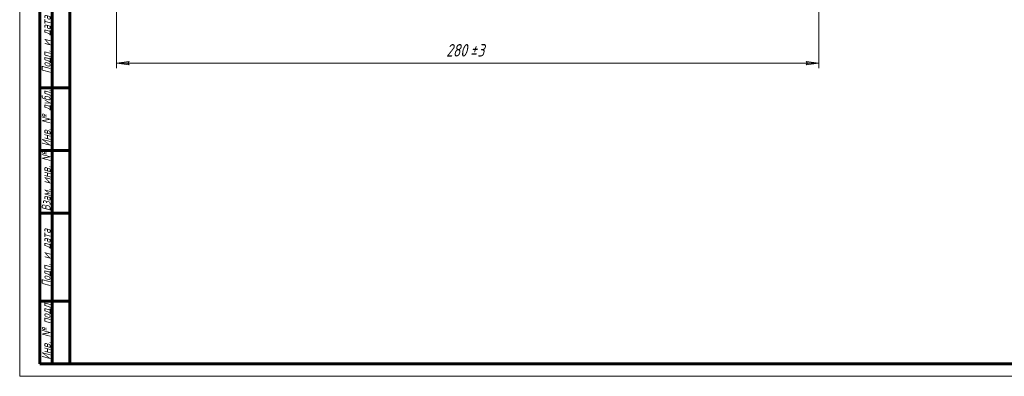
# Model space of a CAD drawing. Header units: millimetres. Extents: x 0 to 594, y 0 to 420.
# Tile 1 of 17: x 0 to 393, y 0 to 142. Entities that reach past the tile are written whole.
import ezdxf

# ---------------------------------------------------------------- set-up
doc = ezdxf.new("R2010")
doc.units = ezdxf.units.MM
doc.linetypes.add('K5LT_BASIC', pattern=[0])
doc.linetypes.add('K5LT_THIN', pattern=[0])
doc.layers.add('Системный слой', color=7, linetype='Continuous')
doc.layers.add('Системный слой (1)', color=7, linetype='Continuous', true_color=0x6c6c6c)
doc.styles.add('KDIMTEXTSTYLE', font='GOST_AU.SHX', dxfattribs={"width": 0.96, "oblique": 15, "height": 5})
doc.styles.add('KTEXTSTYLE', font='GOST_AU.SHX', dxfattribs={"width": 0.96, "height": 5})
doc.dimstyles.new('KDIMSTYLE (1.00)', dxfattribs={"dimtxt": 5, "dimasz": 1, "dimexe": 2, "dimexo": 0, "dimgap": 1, "dimtad": 1, "dimtxsty": 'KDIMTEXTSTYLE', "dimsah": 1, "dimcen": 0, "dimdle": 1, "dimadec": 0, "dimazin": 0, "dimtfac": 0.667, "dimtmove": 0, "dimatfit": 3, "dimfxl": 1, "dimtvp": 1, "dimtolj": 1, "dimtzin": 0, "dimarcsym": 0})

# ---------------------------------------------------------------- blocks, each defined once
blk = doc.blocks.new('D2')
at = {"layer": 'Системный слой (1)'}
for points in [[(38.63, 124.82), (43.63, 125.47), (43.13, 124.82), (43.63, 124.16)], [(313.63, 124.16), (318.63, 124.82), (313.63, 125.47), (314.13, 124.82)]]:
    blk.add_hatch(color=7, dxfattribs=at).paths.add_polyline_path(points)
at = {"layer": 'Системный слой (1)', "color": 7, "linetype": 'K5LT_THIN', "lineweight": 18}
for p, q in [((38.63, 175.16), (38.63, 122.82)), ((318.63, 175.16), (318.63, 122.82)), ((38.63, 124.82), (43.63, 125.47)), ((43.63, 124.16), (38.63, 124.82)), ((43.63, 125.47), (43.13, 124.82)), ((43.13, 124.82), (43.63, 124.16)), ((314.13, 124.82), (313.63, 125.47)), ((313.63, 125.47), (318.63, 124.82)), ((318.63, 124.82), (313.63, 124.16)), ((313.63, 124.16), (314.13, 124.82))]:
    blk.add_line(p, q, dxfattribs=at)
blk.add_wipeout([(170.05, 125.82), (170.05, 133.2), (186.53, 133.2), (186.53, 125.82)]).dxf.layer = 'Системный слой (1)'
blk.add_line((38.63, 124.82), (318.63, 124.82), dxfattribs=at)
at = {"layer": 'Системный слой (1)', "color": 7, "char_height": 5, "attachment_point": 1, "style": 'KTEXTSTYLE'}
for s, insert in [('\\H5.0;\\W1.000;\\Q15;\\Q15;\\W0.965;280', (170.05, 132.4)), ('\\H5.0;\\W1.000;\\Q15;\\Q15;\\W0.965;±', (179.58, 132.4)), ('\\H5.0;\\W1.000;\\Q15;\\Q15;\\W0.965;3', (182.49, 132.4))]:
    blk.add_mtext(s, dxfattribs=dict(at, insert=insert))
blk = doc.blocks.new('KDIMARROW_01')
at = {"layer": 'Системный слой'}
blk.add_hatch(color=0, dxfattribs=at).paths.add_polyline_path([(-5, -0.66), (0, 0), (-5, 0.66), (-4.5, 0)])
at = {"layer": 'Системный слой', "color": 0, "linetype": 'K5LT_THIN', "lineweight": 18}
for p, q in [((-4.5, 0), (-5, 0.66)), ((-5, 0.66), (0, 0)), ((0, 0), (-5, -0.66)), ((-5, -0.66), (-4.5, 0))]:
    blk.add_line(p, q, dxfattribs=at)
at = {"layer": 'Системный слой (1)', "color": 0, "linetype": 'K5LT_THIN', "lineweight": 18}
blk.add_line((484.23, 219.16), (483.23, 219.16), dxfattribs=at)
blk = doc.blocks.new('U45')
at = {"color": 7, "linetype": 'K5LT_THIN', "lineweight": 18}
for p, q in [((0, 0), (0, 420)), ((594, 0), (0, 0))]:
    blk.add_line(p, q, dxfattribs=at)
at = {"color": 150, "linetype": 'K5LT_BASIC', "lineweight": 60, "true_color": 0x0080ff}
for p, q in [((20, 5), (20, 415)), ((8, 5), (8, 150)), ((13, 5), (13, 150)), ((20, 115), (8, 115)), ((20, 90), (8, 90)), ((20, 65), (8, 65)), ((20, 30), (8, 30)), ((20, 5), (8, 5)), ((589, 5), (20, 5))]:
    blk.add_line(p, q, dxfattribs=at)
at = {"color": 7, "char_height": 3.5, "attachment_point": 1, "rotation": 90, "style": 'KTEXTSTYLE'}
for s, insert in [('\\H5.0;\\W1.000;\\Q15;\\Q15;\\W0.965;\\H3.50;Подп. и дата', (8.82, 120.66)), ('\\H5.0;\\W1.000;\\Q15;\\Q15;\\W0.965;\\H3.50;Инв. № дубл.', (8.82, 91.57)), ('\\H5.0;\\W1.000;\\Q15;\\Q15;\\W0.965;\\H3.50;Взам. инв. №', (8.82, 65.8)), ('\\H5.0;\\W1.000;\\Q15;\\Q15;\\W0.965;\\H3.50;Подп. и дата', (8.82, 35.66)), ('\\H5.0;\\W1.000;\\Q15;\\Q15;\\W0.965;\\H3.50;Инв. № подл.', (8.82, 6.57))]:
    blk.add_mtext(s, dxfattribs=dict(at, insert=insert))

msp = doc.modelspace()

# ---------------------------------------------------------------- dimensions: what is measured, and where the dimension line sits
at = {"layer": 'Системный слой (1)', "color": 7}
dim = msp.add_linear_dim(base=(38.634, 124.816), p1=(318.634, 175.165), p2=(38.634, 175.165), dimstyle='KDIMSTYLE (1.00)', override={"dimexo": 0, "dimpost": '\\H5.0;\\W0.965;\\Q15;<>', "dimblk1": 'KDIMARROW_01', "dimblk2": 'KDIMARROW_01', "dimse1": 0, "dimse2": 0, "dimclrt": 7, "dimtol": 1, "dimtp": 3, "dimtm": 3, "dimtdec": 5, "dimtolj": 1}, dxfattribs=at)
dim.commit()
dim.dimension.update_dxf_attribs({"geometry": 'D2', "text_midpoint": (178.634, 124.816), "dimtype": 160})

# ---------------------------------------------------------------- next in the draw order: block references
msp.add_blockref('U45', (0, 0))

doc.saveas('drawing.dxf')
